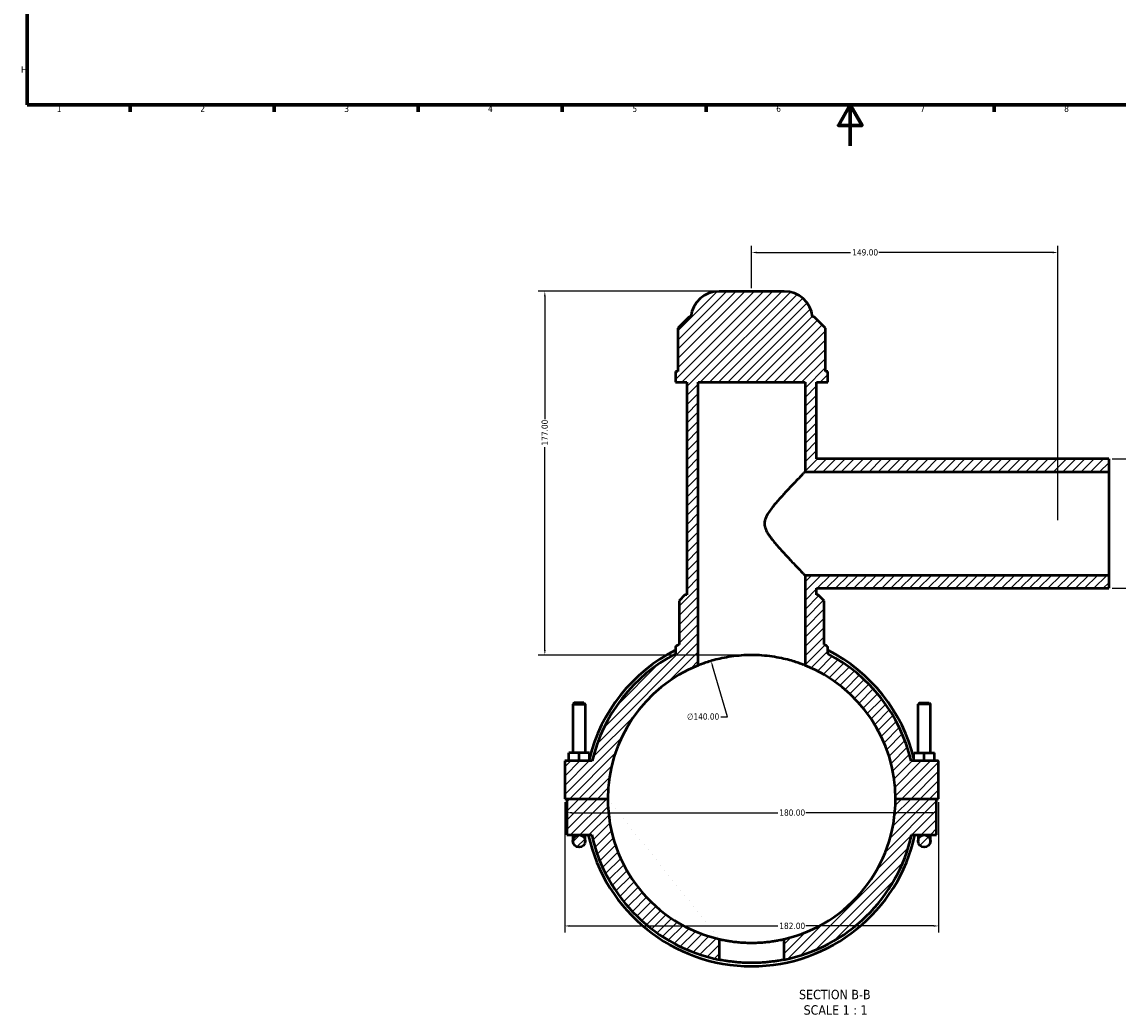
# Model space of a CAD drawing. Header units: millimetres. Extents: x 0 to 898, y -421 to 1007.
# Tile 1 of 7: x 17 to 551, y -421 to 60. Entities that reach past the tile are written whole.
import ezdxf

# ---------------------------------------------------------------- set-up
doc = ezdxf.new("R2010")
doc.units = ezdxf.units.MM
for name, color, linetype, lineweight in [('Border (ANSI)', 7, 'Continuous', 70), ('Dimension (ANSI)', 7, 'Continuous', 25), ('Hatch (ANSI)', 7, 'Continuous', 18), ('Symbol (ANSI)', 7, 'Continuous', 25), ('Visible (ANSI)', 7, 'Continuous', 50)]:
    doc.layers.add(name, color=color, linetype=linetype, lineweight=lineweight)
doc.styles.add('Label Text (ANSI)', font='tahoma.ttf')
doc.styles.add('Note Text (ANSI)', font='tahoma.ttf')
doc.dimstyles.new('Default - mm (ANSI)', dxfattribs={"dimtxt": 3.048, "dimasz": 2.5, "dimexe": 3.175, "dimexo": 1.6002, "dimgap": 0.8, "dimtad": 0, "dimtoh": 1, "dimrnd": 1e-08, "dimzin": 4, "dimdsep": 46, "dimtxsty": 'Note Text (ANSI)', "dimcen": 0.09, "dimdle": 10, "dimclrd": 256, "dimclre": 256, "dimclrt": 230, "dimadec": 1, "dimazin": 1, "dimtfac": 1, "dimtofl": 0, "dimtmove": 0, "dimatfit": 3, "dimfxl": 1, "dimtolj": 1, "dimtzin": 4, "dimlwd": -1, "dimlwe": -1, "dimarcsym": 0})

# ---------------------------------------------------------------- blocks, each defined once
blk = doc.blocks.new('Borders Default Border')
at = {"layer": 'Border (ANSI)'}
for p, q in [((70.08, 20), (70.08, 16.55)), ((140.17, 20), (140.17, 16.55)), ((210.25, 20), (210.25, 16.55)), ((280.33, 20), (280.33, 16.55)), ((350.42, 20), (350.42, 16.55)), ((490.58, 20), (490.58, 16.55))]:
    blk.add_line(p, q, dxfattribs=at)
at = {"layer": 'Border (ANSI)', "flags": 128}
for points in [[(20, 20), (20, 574), (821, 574), (821, 20), (20, 20)], [(420.5, 0), (420.5, 20), (414.73, 10), (426.27, 10), (420.5, 20)]]:
    blk.add_lwpolyline(points, dxfattribs=at)
at = {"layer": 'Border (ANSI)', "color": 230, "true_color": 0xff0080, "char_height": 3.05, "attachment_point": 7, "style": 'Note Text (ANSI)'}
for s, insert in [('H', (16.97, 35.6)), ('1', (34.35, 16.55)), ('2', (104.2, 16.55)), ('3', (174.26, 16.49)), ('4', (244.23, 16.55)), ('5', (314.48, 16.49)), ('6', (384.49, 16.49)), ('7', (454.6, 16.55)), ('8', (524.63, 16.48))]:
    blk.add_mtext(s, dxfattribs=dict(at, insert=insert))
blk = doc.blocks.new('*D7')
at = {"layer": 'Defpoints', "color": 0, "transparency": 16777216}
for p in [(352.79, -250.61), (392.28, -384.93)]:
    blk.add_point(p, dxfattribs=at)
at = {"layer": 'Dimension (ANSI)', "transparency": 16777216}
for p, q in [((360.77, -277.77), (353.49, -253)), ((357.55, -277.77), (360.77, -277.77))]:
    blk.add_line(p, q, dxfattribs=at)
blk.add_solid([(353.89, -252.89), (353.09, -253.12), (352.79, -250.61)], dxfattribs=at)
at = {"layer": 'Dimension (ANSI)', "color": 230, "true_color": 0xff0080, "transparency": 16777216, "insert": (341.07, -276.13), "char_height": 3.048, "attachment_point": 1, "style": 'Note Text (ANSI)'}
blk.add_mtext('\\A1;∅140.00', dxfattribs=at)
blk = doc.blocks.new('*D9')
at = {"layer": 'Defpoints', "color": 0, "transparency": 16777216}
for p in [(356.76, -70.76), (271.87, -247.76), (372.53, -247.76)]:
    blk.add_point(p, dxfattribs=at)
at = {"layer": 'Dimension (ANSI)', "transparency": 16777216}
for p, q in [((355.16, -70.76), (268.69, -70.76)), ((271.87, -73.26), (271.87, -132.92)), ((271.87, -245.26), (271.87, -146.6)), ((370.93, -247.76), (268.69, -247.76))]:
    blk.add_line(p, q, dxfattribs=at)
for points in [[(271.45, -73.26), (272.28, -73.26), (271.87, -70.76)], [(271.45, -245.26), (272.28, -245.26), (271.87, -247.76)]]:
    blk.add_solid(points, dxfattribs=at)
at = {"layer": 'Dimension (ANSI)', "color": 230, "true_color": 0xff0080, "transparency": 16777216, "insert": (270.28, -145.8), "char_height": 3.048, "attachment_point": 1, "rotation": 90, "style": 'Note Text (ANSI)'}
blk.add_mtext('\\A1;177.00', dxfattribs=at)
blk = doc.blocks.new('*D10')
at = {"layer": 'Defpoints', "color": 0, "transparency": 16777216}
for p in [(546.3, -152.26), (546.3, -215.26), (557.08, -215.26)]:
    blk.add_point(p, dxfattribs=at)
at = {"layer": 'Dimension (ANSI)', "transparency": 16777216}
for p, q in [((547.91, -152.26), (560.26, -152.26)), ((557.08, -154.76), (557.08, -158.92)), ((557.08, -212.76), (557.08, -170.6)), ((547.91, -215.26), (560.26, -215.26))]:
    blk.add_line(p, q, dxfattribs=at)
for points in [[(556.67, -154.76), (557.5, -154.76), (557.08, -152.26)], [(556.67, -212.76), (557.5, -212.76), (557.08, -215.26)]]:
    blk.add_solid(points, dxfattribs=at)
at = {"layer": 'Dimension (ANSI)', "color": 230, "true_color": 0xff0080, "transparency": 16777216, "insert": (555.5, -169.8), "char_height": 3.048, "attachment_point": 1, "rotation": 90, "style": 'Note Text (ANSI)'}
blk.add_mtext('\\A1;63.00', dxfattribs=at)
blk = doc.blocks.new('*D11')
at = {"layer": 'Defpoints', "color": 0, "transparency": 16777216}
for p in [(521.53, -51.85), (372.53, -70.76), (521.53, -183.76)]:
    blk.add_point(p, dxfattribs=at)
at = {"layer": 'Dimension (ANSI)', "transparency": 16777216}
for p, q in [((372.53, -69.16), (372.53, -48.68)), ((375.03, -51.85), (420.69, -51.85)), ((519.03, -51.85), (434.37, -51.85)), ((521.53, -182.16), (521.53, -48.68))]:
    blk.add_line(p, q, dxfattribs=at)
for points in [[(375.03, -51.44), (375.03, -52.27), (372.53, -51.85)], [(519.03, -51.44), (519.03, -52.27), (521.53, -51.85)]]:
    blk.add_solid(points, dxfattribs=at)
at = {"layer": 'Dimension (ANSI)', "color": 230, "true_color": 0xff0080, "transparency": 16777216, "insert": (421.49, -50.27), "char_height": 3.048, "attachment_point": 1, "style": 'Note Text (ANSI)'}
blk.add_mtext('\\A1;149.00', dxfattribs=at)
blk = doc.blocks.new('*D12')
at = {"layer": 'Defpoints', "color": 0, "transparency": 16777216}
for p in [(281.53, -317.71), (463.53, -317.71), (463.53, -379.56)]:
    blk.add_point(p, dxfattribs=at)
at = {"layer": 'Dimension (ANSI)', "transparency": 16777216}
for p, q in [((281.53, -319.31), (281.53, -382.74)), ((463.53, -319.31), (463.53, -382.74)), ((284.03, -379.56), (385.19, -379.56)), ((461.03, -379.56), (398.87, -379.56))]:
    blk.add_line(p, q, dxfattribs=at)
for points in [[(284.03, -379.14), (284.03, -379.98), (281.53, -379.56)], [(461.03, -379.14), (461.03, -379.98), (463.53, -379.56)]]:
    blk.add_solid(points, dxfattribs=at)
at = {"layer": 'Dimension (ANSI)', "color": 230, "true_color": 0xff0080, "transparency": 16777216, "insert": (385.99, -377.97), "char_height": 3.048, "attachment_point": 1, "style": 'Note Text (ANSI)'}
blk.add_mtext('\\A1;182.00', dxfattribs=at)
blk = doc.blocks.new('*D13')
at = {"layer": 'Defpoints', "color": 0, "transparency": 16777216}
for p in [(282.53, -324.47), (462.53, -324.47), (462.53, -324.47)]:
    blk.add_point(p, dxfattribs=at)
at = {"layer": 'Dimension (ANSI)', "transparency": 16777216}
for p, q in [((285.03, -324.47), (385.19, -324.47)), ((460.03, -324.47), (398.87, -324.47))]:
    blk.add_line(p, q, dxfattribs=at)
for points in [[(285.03, -324.05), (285.03, -324.89), (282.53, -324.47)], [(460.03, -324.05), (460.03, -324.89), (462.53, -324.47)]]:
    blk.add_solid(points, dxfattribs=at)
at = {"layer": 'Dimension (ANSI)', "color": 230, "true_color": 0xff0080, "transparency": 16777216, "insert": (385.99, -322.88), "char_height": 3.048, "attachment_point": 1, "style": 'Note Text (ANSI)'}
blk.add_mtext('\\A1;180.00', dxfattribs=at)

msp = doc.modelspace()

# ---------------------------------------------------------------- hatches: boundary and pattern name
at = {"layer": 'Hatch (ANSI)'}
h = msp.add_hatch(dxfattribs=at)
h.set_pattern_fill('ANSI31', color=256, scale=25.4, style=0)
h.set_pattern_definition([(45, (0, 0), (-2.245064, 2.245064), [])])
edge = h.paths.add_edge_path()
edge.add_line((288.531, -335.263), (294.674, -335.263))
edge.add_ellipse((372.531, -317.763), major_axis=(-77.857, -17.5), ratio=1, start_angle=0, end_angle=66.00033)
edge.add_line((356.851, -396.008), (356.851, -385.985))
edge.add_ellipse((372.531, -317.763), major_axis=(-15.68, -68.221), ratio=1, start_angle=282.98501, end_angle=360, ccw=False)
edge.add_line((302.531, -317.813), (282.531, -317.813))
edge.add_line((282.531, -317.813), (282.531, -335.263))
edge.add_line((282.531, -335.263), (288.531, -335.263))
edge = h.paths.add_edge_path()
edge.add_line((546.305, -152.263), (404.066, -152.263))
edge.add_line((404.066, -152.263), (404.066, -115.013))
edge.add_line((404.066, -115.013), (409.631, -115.013))
edge.add_line((409.631, -115.013), (409.631, -109.703))
edge.add_line((409.631, -109.703), (408.478, -109.703))
edge.add_line((408.478, -109.703), (408.478, -88.753))
edge.add_line((408.478, -88.753), (402.878, -83.153))
edge.add_line((402.878, -83.153), (402.211, -83.153))
edge.add_ellipse((388.304, -84.763), major_axis=(13.907, 1.61), ratio=1, start_angle=0, end_angle=83.39637)
edge.add_line((388.304, -70.763), (356.758, -70.763))
edge.add_ellipse((356.758, -84.763), major_axis=(0, 14), ratio=1, start_angle=0, end_angle=83.39637)
edge.add_line((342.851, -83.153), (342.185, -83.153))
edge.add_line((342.185, -83.153), (336.585, -88.753))
edge.add_line((336.585, -88.753), (336.585, -109.703))
edge.add_line((336.585, -109.703), (335.431, -109.703))
edge.add_line((335.431, -109.703), (335.431, -115.013))
edge.add_line((335.431, -115.013), (340.996, -115.013))
edge.add_line((340.996, -115.013), (340.996, -218.513))
edge.add_line((340.996, -218.513), (340.086, -218.513))
edge.add_line((340.086, -218.513), (337.286, -221.313))
edge.add_line((337.286, -221.313), (337.286, -242.627))
edge.add_ellipse((372.531, -317.763), major_axis=(-35.245, 75.136), ratio=1, start_angle=0, end_angle=0.81684)
edge.add_spline(control_points=[(336.219, -243.137), (336.062, -243.214), (335.921, -243.318), (335.684, -243.575), (335.591, -243.724), (335.464, -244.049), (335.431, -244.222), (335.431, -244.396)], knot_values=[-0.1569619, -0.1569619, -0.1569619, -0.1569619, -0.1046412, -0.1046412, -0.0523206, -0.0523206, 0, 0, 0, 0], degree=3, periodic=0)
edge.add_line((335.431, -244.396), (335.431, -247.112))
edge.add_ellipse((372.531, -317.763), major_axis=(-37.1, 70.651), ratio=1, start_angle=0, end_angle=48.89064)
edge.add_line((294.905, -299.263), (281.531, -299.263))
edge.add_line((281.531, -299.263), (281.531, -317.713))
edge.add_line((281.531, -317.713), (302.531, -317.713))
edge.add_ellipse((372.531, -317.763), major_axis=(-70, 0.05), ratio=1, start_angle=291.81823, end_angle=360, ccw=False)
edge.add_line((346.561, -252.759), (346.561, -115.013))
edge.add_line((346.561, -115.013), (398.501, -115.013))
edge.add_line((398.501, -115.013), (398.501, -158.563))
edge.add_line((398.501, -158.563), (546.305, -158.563))
edge.add_line((546.305, -158.563), (546.305, -152.263))
edge = h.paths.add_edge_path()
edge.add_line((404.066, -215.263), (546.305, -215.263))
edge.add_line((546.305, -215.263), (546.305, -208.963))
edge.add_line((546.305, -208.963), (398.501, -208.963))
edge.add_line((398.501, -208.963), (398.501, -252.759))
edge.add_ellipse((372.531, -317.763), major_axis=(25.97, 65.004), ratio=1, start_angle=291.81823, end_angle=360, ccw=False)
edge.add_line((442.531, -317.713), (463.531, -317.713))
edge.add_line((463.531, -317.713), (463.531, -299.763))
edge.add_ellipse((463.031, -299.763), major_axis=(0.5, 0), ratio=1, start_angle=0, end_angle=90)
edge.add_line((463.031, -299.263), (450.157, -299.263))
edge.add_ellipse((372.531, -317.763), major_axis=(77.626, 18.5), ratio=1, start_angle=0, end_angle=48.89064)
edge.add_line((409.631, -247.112), (409.631, -244.396))
edge.add_ellipse((408.231, -244.396), major_axis=(1.4, 0), ratio=1, start_angle=0, end_angle=64.05279)
edge.add_ellipse((372.531, -317.763), major_axis=(36.313, 74.626), ratio=1, start_angle=0, end_angle=0.81684)
edge.add_line((407.776, -242.627), (407.776, -221.313))
edge.add_line((407.776, -221.313), (404.976, -218.513))
edge.add_line((404.976, -218.513), (404.066, -218.513))
edge.add_line((404.066, -218.513), (404.066, -215.263))
edge = h.paths.add_edge_path()
edge.add_line((462.531, -317.813), (442.531, -317.813))
edge.add_ellipse((372.531, -317.763), major_axis=(70, -0.05), ratio=1, start_angle=282.98501, end_angle=360, ccw=False)
edge.add_line((388.211, -385.985), (388.211, -396.008))
edge.add_ellipse((372.531, -317.763), major_axis=(15.68, -78.244), ratio=1, start_angle=0, end_angle=66.00033)
edge.add_line((450.389, -335.263), (456.531, -335.263))
edge.add_line((456.531, -335.263), (462.531, -335.263))
edge.add_line((462.531, -335.263), (462.531, -317.813))
edge = h.paths.add_edge_path()
edge.add_ellipse((288.531, -338.263), major_axis=(3, 0), ratio=1, start_angle=0, end_angle=360)
edge = h.paths.add_edge_path()
edge.add_ellipse((456.531, -338.263), major_axis=(3, 0), ratio=1, start_angle=0, end_angle=360)

# ---------------------------------------------------------------- linework, layer by layer
at = {"layer": 'Visible (ANSI)'}
for p, q in [((388.304, -70.763), (356.758, -70.763)), ((342.185, -83.153), (336.585, -88.753)), ((342.851, -83.153), (342.185, -83.153)), ((402.878, -83.153), (402.211, -83.153)), ((408.478, -88.753), (402.878, -83.153)), ((336.585, -88.753), (336.585, -109.703)), ((408.478, -109.703), (408.478, -88.753)), ((336.585, -109.703), (335.431, -109.703)), ((335.431, -109.703), (335.431, -115.013)), ((409.631, -109.703), (408.478, -109.703)), ((409.631, -115.013), (409.631, -109.703)), ((335.431, -115.013), (340.996, -115.013)), ((340.996, -115.013), (340.996, -218.513)), ((346.561, -252.759), (346.561, -115.013)), ((346.561, -115.013), (398.501, -115.013)), ((398.501, -115.013), (398.501, -158.563)), ((404.066, -152.263), (404.066, -115.013)), ((404.066, -115.013), (409.631, -115.013)), ((546.305, -152.263), (404.066, -152.263)), ((546.305, -152.263), (546.305, -158.563)), ((398.501, -158.563), (546.305, -158.563)), ((546.305, -158.563), (546.305, -208.963)), ((546.305, -208.963), (398.501, -208.963)), ((398.501, -208.963), (398.501, -252.759)), ((546.305, -208.963), (546.305, -215.263)), ((340.086, -218.513), (337.286, -221.313)), ((340.996, -218.513), (340.086, -218.513)), ((404.066, -215.263), (546.305, -215.263)), ((404.066, -218.513), (404.066, -215.263)), ((404.976, -218.513), (404.066, -218.513)), ((407.776, -221.313), (404.976, -218.513)), ((337.286, -221.313), (337.286, -242.627)), ((407.776, -242.627), (407.776, -221.313)), ((335.431, -244.396), (335.431, -247.112)), ((409.631, -247.112), (409.631, -244.396)), ((286.131, -271.047), (285.531, -271.647)), ((285.531, -271.647), (291.531, -271.647)), ((285.531, -271.647), (285.531, -295.263)), ((290.931, -271.047), (286.131, -271.047)), ((290.931, -271.047), (291.531, -271.647)), ((291.531, -271.647), (291.531, -295.263)), ((454.131, -271.047), (453.531, -271.647)), ((459.531, -271.647), (453.531, -271.647)), ((453.531, -295.263), (453.531, -271.647)), ((454.131, -271.047), (458.931, -271.047)), ((458.931, -271.047), (459.531, -271.647)), ((459.531, -295.263), (459.531, -271.647)), ((288.531, -295.263), (283.531, -295.263)), ((283.531, -299.263), (283.531, -295.263)), ((288.531, -299.263), (288.531, -295.263)), ((293.531, -295.263), (288.531, -295.263)), ((293.531, -299.263), (293.531, -295.263)), ((451.531, -295.263), (456.531, -295.263)), ((451.531, -299.263), (451.531, -295.263)), ((456.531, -295.263), (461.531, -295.263)), ((456.531, -299.263), (456.531, -295.263)), ((461.531, -299.263), (461.531, -295.263)), ((294.905, -299.263), (281.531, -299.263)), ((281.531, -299.263), (281.531, -317.713)), ((463.031, -299.263), (450.157, -299.263)), ((463.531, -317.713), (463.531, -299.763)), ((281.531, -317.713), (302.531, -317.713)), ((302.531, -317.813), (282.531, -317.813)), ((282.531, -317.813), (282.531, -335.263)), ((285.531, -317.713), (285.531, -317.813)), ((291.531, -317.713), (291.531, -317.813)), ((442.531, -317.713), (463.531, -317.713)), ((462.531, -317.813), (442.531, -317.813)), ((453.531, -317.813), (453.531, -317.713)), ((459.531, -317.813), (459.531, -317.713)), ((462.531, -335.263), (462.531, -317.813)), ((282.531, -335.263), (288.531, -335.263)), ((285.531, -335.263), (285.531, -338.263)), ((288.531, -335.263), (294.674, -335.263)), ((291.531, -338.263), (291.531, -335.263)), ((450.389, -335.263), (456.531, -335.263)), ((453.531, -335.263), (453.531, -338.263)), ((456.531, -335.263), (462.531, -335.263)), ((459.531, -338.263), (459.531, -335.263)), ((356.851, -396.008), (356.851, -385.985)), ((388.211, -385.985), (388.211, -396.008))]:
    msp.add_line(p, q, dxfattribs=at)
for centre in [(288.531, -338.263), (456.531, -338.263)]:
    msp.add_circle(centre, 3, dxfattribs=at)
for centre, radius, start, end in [((356.758, -84.763), 14, 90, 173.39637), ((388.304, -84.763), 14, 6.60363, 90), ((372.531, -317.763), 81.396, 117.11618, 166.0636), ((372.531, -317.763), 82.992, 115.13038, 115.94721), ((372.531, -317.763), 82.992, 64.05279, 64.86962), ((408.231, -244.396), 1.4, 0, 64.05279), ((372.531, -317.763), 81.396, 13.9364, 62.88382), ((372.531, -317.763), 79.8, 117.70455, 166.59519), ((372.531, -317.763), 79.8, 13.40481, 62.29545), ((372.531, -317.763), 70, 111.7773, 179.95907), ((372.531, -317.763), 70, 0.04093, 68.2227), ((463.031, -299.763), 0.5, 0, 90), ((372.531, -317.763), 70, 180.04093, 257.05592), ((372.531, -317.763), 70, 282.94408, 359.95907), ((372.531, -317.763), 81.396, 192.41543, 347.58457), ((372.531, -317.763), 79.8, 192.66782, 258.66815), ((372.531, -317.763), 79.8, 281.33185, 347.33218)]:
    msp.add_arc(centre, radius, start, end, dxfattribs=at)
for points, knots in [([(398.501, -158.563), (398.501, -158.563), (398.327, -158.743), (397.639, -159.453), (397.127, -159.982), (395.834, -161.321), (395.052, -162.133), (393.326, -163.937), (392.381, -164.929), (390.292, -167.144), (389.062, -168.46), (386.54, -171.227), (385.245, -172.677), (382.775, -175.628), (381.605, -177.103), (380.147, -179.409), (379.713, -180.19), (379.046, -181.858), (378.808, -182.744), (378.808, -183.763)], [13.5520695, 13.5520695, 13.5520695, 13.5520695, 14.0697105, 14.0697105, 14.5873516, 14.5873516, 15.1049926, 15.1049926, 15.6226337, 15.6226337, 16.2343317, 16.2343317, 16.8460298, 16.8460298, 17.4577279, 17.4577279, 17.7635769, 17.7635769, 18.069426, 18.069426, 18.069426, 18.069426]), ([(378.808, -183.763), (378.808, -184.783), (379.046, -185.668), (379.713, -187.337), (380.147, -188.117), (381.605, -190.424), (382.775, -191.899), (385.245, -194.849), (386.54, -196.3), (389.062, -199.067), (390.292, -200.383), (392.381, -202.598), (393.326, -203.589), (395.052, -205.394), (395.834, -206.205), (397.127, -207.545), (397.639, -208.074), (398.327, -208.783), (398.501, -208.963), (398.501, -208.963)], [0, 0, 0, 0, 0.305849, 0.305849, 0.6116981, 0.6116981, 1.2233962, 1.2233962, 1.8350942, 1.8350942, 2.4467923, 2.4467923, 2.9644334, 2.9644334, 3.4820744, 3.4820744, 3.9997155, 3.9997155, 4.5173565, 4.5173565, 4.5173565, 4.5173565]), ([(336.219, -243.137), (336.062, -243.214), (335.921, -243.318), (335.684, -243.575), (335.591, -243.724), (335.464, -244.049), (335.431, -244.222), (335.431, -244.396)], [-0.15696187, -0.15696187, -0.15696187, -0.15696187, -0.10464124, -0.10464124, -0.05232062, -0.05232062, 0, 0, 0, 0]), ([(398.501, -252.759), (398.501, -252.759), (398.342, -252.695), (397.677, -252.435), (397.171, -252.24), (395.841, -251.755), (395.016, -251.465), (393.115, -250.851), (392.039, -250.526), (389.751, -249.904), (388.458, -249.584), (385.638, -248.986), (384.11, -248.709), (380.915, -248.249), (379.245, -248.066), (375.877, -247.823), (374.178, -247.763), (370.884, -247.763), (369.186, -247.823), (365.817, -248.066), (364.147, -248.249), (360.952, -248.709), (359.424, -248.986), (356.604, -249.584), (355.311, -249.904), (353.023, -250.526), (351.947, -250.851), (350.046, -251.465), (349.221, -251.755), (347.891, -252.24), (347.386, -252.435), (346.721, -252.695), (346.561, -252.759), (346.561, -252.759)], [7.9086273, 7.9086273, 7.9086273, 7.9086273, 8.4030974, 8.4030974, 8.8975674, 8.8975674, 9.3920374, 9.3920374, 9.8865074, 9.8865074, 10.3806158, 10.3806158, 10.8747242, 10.8747242, 11.3688326, 11.3688326, 11.862941, 11.862941, 12.3570494, 12.3570494, 12.8511578, 12.8511578, 13.3452662, 13.3452662, 13.8393746, 13.8393746, 14.3338446, 14.3338446, 14.8283146, 14.8283146, 15.3227846, 15.3227846, 15.8172547, 15.8172547, 15.8172547, 15.8172547]), ([(356.851, -385.985), (356.851, -385.985), (356.946, -386.007), (357.345, -386.096), (357.648, -386.164), (358.449, -386.334), (358.947, -386.435), (360.098, -386.653), (360.75, -386.768), (362.138, -386.991), (362.922, -387.106), (364.631, -387.322), (365.556, -387.422), (367.487, -387.588), (368.494, -387.654), (370.523, -387.742), (371.543, -387.763), (373.519, -387.763), (374.54, -387.742), (376.568, -387.654), (377.576, -387.588), (379.506, -387.422), (380.431, -387.322), (382.14, -387.106), (382.924, -386.991), (384.313, -386.768), (384.965, -386.653), (386.115, -386.435), (386.613, -386.334), (387.414, -386.164), (387.718, -386.096), (388.116, -386.007), (388.211, -385.985), (388.211, -385.985)], [4.7425228, 4.7425228, 4.7425228, 4.7425228, 5.0389437, 5.0389437, 5.3353645, 5.3353645, 5.6317854, 5.6317854, 5.9282063, 5.9282063, 6.2246007, 6.2246007, 6.5209952, 6.5209952, 6.8173897, 6.8173897, 7.1137842, 7.1137842, 7.4101786, 7.4101786, 7.7065731, 7.7065731, 8.0029676, 8.0029676, 8.2993621, 8.2993621, 8.5957829, 8.5957829, 8.8922038, 8.8922038, 9.1886247, 9.1886247, 9.4850456, 9.4850456, 9.4850456, 9.4850456]), ([(388.211, -396.008), (388.211, -396.008), (388.116, -396.027), (387.718, -396.105), (387.415, -396.164), (386.614, -396.312), (386.116, -396.401), (384.966, -396.591), (384.313, -396.692), (382.924, -396.887), (382.139, -396.988), (380.429, -397.176), (379.504, -397.264), (377.573, -397.41), (376.566, -397.468), (374.538, -397.545), (373.518, -397.563), (371.544, -397.563), (370.524, -397.545), (368.497, -397.468), (367.489, -397.41), (365.558, -397.264), (364.633, -397.176), (362.923, -396.988), (362.138, -396.887), (360.749, -396.692), (360.097, -396.591), (358.946, -396.401), (358.448, -396.312), (357.647, -396.164), (357.344, -396.105), (356.946, -396.027), (356.851, -396.008), (356.851, -396.008)], [0, 0, 0, 0, 0.2961604, 0.2961604, 0.5923208, 0.5923208, 0.8884812, 0.8884812, 1.1846416, 1.1846416, 1.4807865, 1.4807865, 1.7769315, 1.7769315, 2.0730764, 2.0730764, 2.3692214, 2.3692214, 2.6653663, 2.6653663, 2.9615113, 2.9615113, 3.2576562, 3.2576562, 3.5538011, 3.5538011, 3.8499615, 3.8499615, 4.1461219, 4.1461219, 4.4422823, 4.4422823, 4.7384427, 4.7384427, 4.7384427, 4.7384427])]:
    msp.add_open_spline(points, degree=3, knots=knots, dxfattribs=at)

# ---------------------------------------------------------------- block references
msp.add_blockref('Borders Default Border', (0, 0))

# ---------------------------------------------------------------- texts
at = {"layer": 'Symbol (ANSI)', "char_height": 4.572, "attachment_point": 7, "style": 'Label Text (ANSI)'}
for s, insert in [('SECTION B-B', (395.59, -415.306)), ('SCALE 1 : 1', (397.813, -422.819))]:
    msp.add_mtext(s, dxfattribs=dict(at, insert=insert))

# ---------------------------------------------------------------- dimensions: what is measured, and where the dimension line sits
at = {"layer": 'Dimension (ANSI)'}
for base, p1, p2, angle, override, picture, middle in [((521.531, -51.854), (372.531, -70.763), (521.531, -183.763), 180, {"dimtoh": 0, "dimdec": 2, "dimtp": 0, "dimtm": 0, "dimtdec": 2, "dimatfit": 1}, '*D11', (427.531, -51.854)), ((271.866, -247.764), (356.758, -70.763), (372.531, -247.764), 90, {"dimtoh": 0, "dimdec": 2, "dimtp": 0, "dimtm": 0, "dimtdec": 2, "dimatfit": 1}, '*D9', (271.866, -139.764)), ((557.085, -215.263), (546.305, -152.263), (546.305, -215.263), 90, {"dimtoh": 0, "dimdec": 2, "dimtp": 0, "dimtm": 0, "dimtdec": 2, "dimatfit": 1}, '*D10', (557.085, -164.763)), ((463.531, -379.561), (281.531, -317.713), (463.531, -317.713), 180, {"dimtoh": 0, "dimdec": 2, "dimtp": 0, "dimtm": 0, "dimtdec": 2, "dimatfit": 1}, '*D12', (392.031, -379.561)), ((462.531, -324.471), (282.531, -324.471), (462.531, -324.471), 180, {"dimtoh": 0, "dimdec": 2, "dimse1": 1, "dimse2": 1, "dimtp": 0, "dimtm": 0, "dimtdec": 2, "dimatfit": 1}, '*D13', (392.031, -324.471))]:
    dim = msp.add_linear_dim(base=base, p1=p1, p2=p2, angle=angle, dimstyle='Default - mm (ANSI)', override=override, dxfattribs=at)
    dim.commit()
    dim.dimension.update_dxf_attribs({"geometry": picture, "text_midpoint": middle, "dimtype": 160})
dim = msp.add_diameter_dim_2p(p1=(392.276, -384.925), p2=(352.787, -250.606), dimstyle='Default - mm (ANSI)', override={"dimtih": 1, "dimdec": 2, "dimlfac": 0.999972, "dimtp": 0, "dimtm": 0, "dimtdec": 2}, dxfattribs=at)
dim.commit()
dim.dimension.update_dxf_attribs({"geometry": '*D7', "text_midpoint": (348.913, -277.773), "dimtype": 163})

doc.saveas('drawing.dxf')
